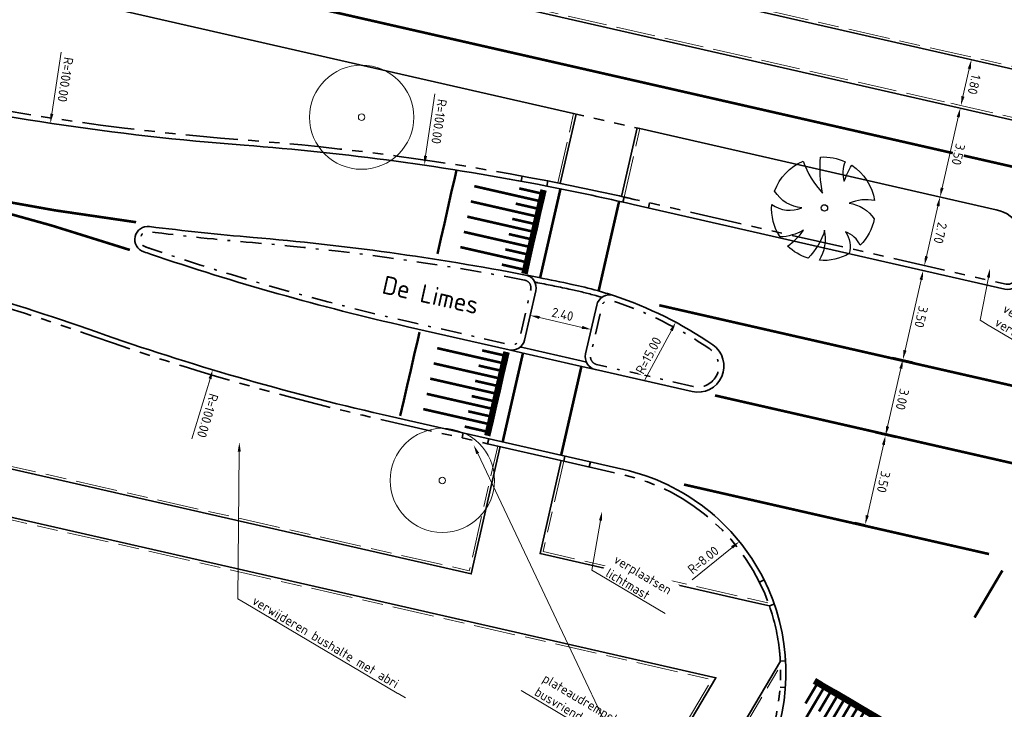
# Model space of a CAD drawing. Header units: metres. Extents: x 90561 to 91301, y 464732 to 465376.
# Tile 38 of 44: x 91067 to 91104, y 465150 to 465177. Entities that reach past the tile are written whole.
import ezdxf
from ezdxf import colors
from ezdxf.entities.mleader import LeaderData, LeaderLine
from ezdxf.enums import TextEntityAlignment as Align
from ezdxf.math import Vec2, Vec3

# ---------------------------------------------------------------- set-up
doc = ezdxf.new("R2010")
doc.units = ezdxf.units.M
for name, pattern in [('VH-GAZONBAND_100X200', [9.5, 7.5, -2]), ('VH-GELEIDEBAND_50X200', [8, 4, -2, 0, -2]), ('VH-OPSLUITBAND_100X200', [16, 8, -2, 4, -2]), ('VH-OPSLUITBAND_150X400', [30, 16, -4, 6, -4]), ('VH-TROTTOIRBAND_180-200', [20, 10, -2, 2, -2, 2, -2]), ('VW-1-1_STREEP', [2, 1, -1]), ('VW-30-270_STREEP', [3, 0.3, -2.7]), ('VW-5050_STREEP', [1, 0.5, -0.5]), ('XX-HIDDEN', [4, 2, -2])]:
    doc.linetypes.add(name, pattern=pattern)
for name, color, linetype, lineweight in [('B-WE-GR-BOOM-S', 90, 'Continuous', 25), ('N-WE-GR-BOOM-S', 90, 'Continuous', 25), ('N-WE-VH-KANTOPSLUITING_GAZONBAND_100X200-G', 90, 'VH-GAZONBAND_100X200', 18), ('N-WE-VH-KANTOPSLUITING_GELEIDEBAND_50X200-G', 20, 'VH-GELEIDEBAND_50X200', 35), ('N-WE-VH-KANTOPSLUITING_OPSLUITBAND_100X200-G', 150, 'VH-OPSLUITBAND_100X200', 18), ('N-WE-VH-KANTOPSLUITING_OPSLUITBAND_200X250-G', 150, 'VH-OPSLUITBAND_150X400', 35), ('N-WE-VH-KANTOPSLUITING_TROTTOIRBAND_180 200-G', 210, 'VH-TROTTOIRBAND_180-200', 35), ('N-WE-VH-KANTOPSLUITING_VOORKANTBAND-G', 50, 'Continuous', 35), ('N-WE-VH-KANTVERHARDING-G', 210, 'Continuous', 35), ('N-WE-VH-MATERIAALGRENS-G', 7, 'XX-HIDDEN', 35), ('X-XX-AL-M', 7, 'Continuous', 18), ('X-XX-AL-T18', 10, 'Continuous', 18), ('X-XX-AL-T35', 50, 'Continuous', 35)]:
    doc.layers.add(name, color=color, linetype=linetype, lineweight=lineweight)
for name, color, linetype, lineweight, true_color in [('N-WE-VH-PLATEAUMARKERING-G', 7, 'Continuous', 50, 0xffffff), ('N-WE-VW-MARKERING_DWARS_OVERSTEEK_KANALISATIESTREEP50_010-G', 7, 'VW-5050_STREEP', 13, 0xffffff), ('N-WE-VW-MARKERING_LANGS_STREEP_11_010-G', 7, 'VW-1-1_STREEP', 13, 0xffffff), ('N-WE-VW-MARKERING_LANGS_STREEP_30270_010-G', 7, 'VW-30-270_STREEP', 13, 0xffffff)]:
    doc.layers.add(name, color=color, linetype=linetype, lineweight=lineweight, true_color=true_color)
doc.styles.add('NLCS-ISO-M200-T18', font='NLCS-ISO.ttf', dxfattribs={"height": 0.36})
doc.dimstyles.new('NLCS-M200-T18-PIJL_L2_H1', dxfattribs={"dimscale": 0.2, "dimtxt": 2.5, "dimasz": 1.8, "dimexe": 2, "dimexo": 2, "dimgap": 0.7, "dimtad": 1, "dimzin": 0, "dimdsep": 46, "dimtxsty": 'NLCS-ISO-M200-T18', "dimcen": 0, "dimdle": 2, "dimclrd": 256, "dimclre": 256, "dimclrt": 10, "dimadec": 1, "dimazin": 0, "dimtfac": 1, "dimtdec": 3, "dimtofl": 0, "dimtmove": 0, "dimatfit": 3, "dimfxl": 2, "dimfxlon": 1, "dimtfillclr": 256, "dimtolj": 1, "dimtzin": 0, "dimlwd": -1, "dimlwe": -1, "dimarcsym": 0})

# ---------------------------------------------------------------- blocks, each defined once
blk = doc.blocks.new('*U114')
at = {"const_width": 0.2}
for points in [[(0.3, 3.4), (0, 3.4)], [(0.9, 3.4), (0.3, 3.4)], [(1.5, 3.4), (0.9, 3.4)], [(2.1, 3.4), (1.5, 3.4)], [(2.7, 3.4), (2.1, 3.4)], [(3.3, 3.4), (2.7, 3.4)], [(3.9, 3.4), (3.3, 3.4)], [(4.5, 3.4), (3.9, 3.4)], [(5.1, 3.4), (4.5, 3.4)], [(5.7, 3.4), (5.1, 3.4)], [(6.3, 3.4), (5.7, 3.4)], [(6.9, 3.4), (6.3, 3.4)], [(7.5, 3.4), (6.9, 3.4)], [(8.1, 3.4), (7.5, 3.4)]]:
    blk.add_lwpolyline(points, dxfattribs=at)
at = {"color": 7, "true_color": 0xffffff}
for points in [[(0.3, 3.5), (0, 3.5)], [(0.9, 3.5), (0.3, 3.5)], [(1.5, 3.5), (0.9, 3.5)], [(2.1, 3.5), (1.5, 3.5)], [(2.7, 3.5), (2.1, 3.5)], [(3.3, 3.5), (2.7, 3.5)], [(3.9, 3.5), (3.3, 3.5)], [(4.5, 3.5), (3.9, 3.5)], [(5.1, 3.5), (4.5, 3.5)], [(5.7, 3.5), (5.1, 3.5)], [(6.3, 3.5), (5.7, 3.5)], [(6.9, 3.5), (6.3, 3.5)], [(7.5, 3.5), (6.9, 3.5)], [(8.1, 3.5), (7.5, 3.5)], [(0.3, 0), (0, 0)], [(0.9, 0), (0.3, 0)], [(1.5, 0), (0.9, 0)], [(2.1, 0), (1.5, 0)], [(2.7, 0), (2.1, 0)], [(3.3, 0), (2.7, 0)], [(3.9, 0), (3.3, 0)], [(4.5, 0), (3.9, 0)], [(5.1, 0), (4.5, 0)], [(5.7, 0), (5.1, 0)], [(6.3, 0), (5.7, 0)], [(6.9, 0), (6.3, 0)], [(7.5, 0), (6.9, 0)], [(8.1, 0), (7.5, 0)]]:
    blk.add_lwpolyline(points, dxfattribs=at)
at = {"const_width": 0.1, "flags": 128}
for points in [[(0.15, 3.3), (0.15, 2.5)], [(0.45, 3.3), (0.45, 0.8)], [(0.75, 3.3), (0.75, 2.5)], [(1.05, 3.3), (1.05, 0.8)], [(1.35, 3.3), (1.35, 2.5)], [(1.65, 3.3), (1.65, 0.8)], [(1.95, 3.3), (1.95, 2.5)], [(2.25, 3.3), (2.25, 0.8)], [(2.55, 3.3), (2.55, 2.5)], [(2.85, 3.3), (2.85, 0.8)], [(3.15, 3.3), (3.15, 2.5)], [(3.45, 3.3), (3.45, 0.8)], [(3.75, 3.3), (3.75, 2.5)], [(4.05, 3.3), (4.05, 0.8)], [(4.35, 3.3), (4.35, 2.5)], [(4.65, 3.3), (4.65, 0.8)], [(4.95, 3.3), (4.95, 2.5)], [(5.25, 3.3), (5.25, 0.8)], [(5.55, 3.3), (5.55, 2.5)], [(5.85, 3.3), (5.85, 0.8)], [(6.15, 3.3), (6.15, 2.5)], [(6.45, 3.3), (6.45, 0.8)], [(6.75, 3.3), (6.75, 2.5)], [(7.05, 3.3), (7.05, 0.8)], [(7.35, 3.3), (7.35, 2.5)], [(7.65, 3.3), (7.65, 0.8)], [(7.95, 3.3), (7.95, 2.5)]]:
    blk.add_lwpolyline(points, dxfattribs=at)
blk = doc.blocks.new('*U115')
at = {"const_width": 0.2}
for points in [[(0.3, 3.4), (0, 3.4)], [(0.9, 3.4), (0.3, 3.4)], [(1.5, 3.4), (0.9, 3.4)], [(2.1, 3.4), (1.5, 3.4)], [(2.7, 3.4), (2.1, 3.4)], [(3.3, 3.4), (2.7, 3.4)]]:
    blk.add_lwpolyline(points, dxfattribs=at)
at = {"color": 7, "true_color": 0xffffff}
for points in [[(0.3, 3.5), (0, 3.5)], [(0.9, 3.5), (0.3, 3.5)], [(1.5, 3.5), (0.9, 3.5)], [(2.1, 3.5), (1.5, 3.5)], [(2.7, 3.5), (2.1, 3.5)], [(3.3, 3.5), (2.7, 3.5)], [(0.3, 0), (0, 0)], [(0.9, 0), (0.3, 0)], [(1.5, 0), (0.9, 0)], [(2.1, 0), (1.5, 0)], [(2.7, 0), (2.1, 0)], [(3.3, 0), (2.7, 0)]]:
    blk.add_lwpolyline(points, dxfattribs=at)
at = {"const_width": 0.1, "flags": 128}
for points in [[(0.15, 3.3), (0.15, 2.5)], [(0.45, 3.3), (0.45, 0.8)], [(0.75, 3.3), (0.75, 2.5)], [(1.05, 3.3), (1.05, 0.8)], [(1.35, 3.3), (1.35, 2.5)], [(1.65, 3.3), (1.65, 0.8)], [(1.95, 3.3), (1.95, 2.5)], [(2.25, 3.3), (2.25, 0.8)], [(2.55, 3.3), (2.55, 2.5)], [(2.85, 3.3), (2.85, 0.8)], [(3.15, 3.3), (3.15, 2.5)]]:
    blk.add_lwpolyline(points, dxfattribs=at)
blk = doc.blocks.new('*D58')
at = {"layer": 'Defpoints', "color": 0, "transparency": 16777216}
for p in [(91082.84, 465271.699), (91067.833, 465172.831)]:
    blk.add_point(p, dxfattribs=at)
at = {"layer": 'X-XX-AL-M', "transparency": 16777216}
blk.add_line((91068.247, 465175.564), (91067.887, 465173.187), dxfattribs=at)
blk.add_solid([(91067.946, 465173.178), (91067.827, 465173.196), (91067.833, 465172.831)], dxfattribs=at)
at = {"layer": 'X-XX-AL-M', "color": 10, "transparency": 16777216, "insert": (91068.41, 465174.505), "char_height": 0.36, "attachment_point": 5, "rotation": 261.369, "style": 'NLCS-ISO-M200-T18', "bg_fill": 3, "box_fill_scale": 1.1, "bg_fill_color": 256, "bg_fill_true_color": 13158600, "bg_fill_transparency": 0}
blk.add_mtext('\\A1;R=100.00', dxfattribs=at)
blk = doc.blocks.new('*D59')
at = {"layer": 'Defpoints', "color": 0, "transparency": 16777216}
for p in [(91082.173, 465171.219), (91067.692, 465072.273)]:
    blk.add_point(p, dxfattribs=at)
at = {"layer": 'X-XX-AL-M', "transparency": 16777216}
blk.add_line((91082.574, 465173.954), (91082.226, 465171.575), dxfattribs=at)
blk.add_solid([(91082.285, 465171.567), (91082.166, 465171.584), (91082.173, 465171.219)], dxfattribs=at)
at = {"layer": 'X-XX-AL-M', "color": 10, "transparency": 16777216, "insert": (91082.742, 465172.896), "char_height": 0.36, "attachment_point": 5, "rotation": 261.6733, "style": 'NLCS-ISO-M200-T18', "bg_fill": 3, "box_fill_scale": 1.1, "bg_fill_color": 256, "bg_fill_true_color": 13158600, "bg_fill_transparency": 0}
blk.add_mtext('\\A1;R=100.00', dxfattribs=at)
blk = doc.blocks.new('*D60')
at = {"layer": 'Defpoints', "color": 0, "transparency": 16777216}
for p in [(91094.261, 465156.773), (91088.044, 465151.737)]:
    blk.add_point(p, dxfattribs=at)
at = {"layer": 'X-XX-AL-M', "transparency": 16777216}
blk.add_line((91092.449, 465155.305), (91093.981, 465156.546), dxfattribs=at)
blk.add_solid([(91093.943, 465156.593), (91094.019, 465156.499), (91094.261, 465156.773)], dxfattribs=at)
at = {"layer": 'X-XX-AL-M', "color": 10, "transparency": 16777216, "insert": (91092.874, 465156.061), "char_height": 0.36, "attachment_point": 5, "rotation": 39.01, "style": 'NLCS-ISO-M200-T18', "bg_fill": 3, "box_fill_scale": 1.1, "bg_fill_color": 256, "bg_fill_true_color": 13158600, "bg_fill_transparency": 0}
blk.add_mtext('\\A1;R=8.00', dxfattribs=at)
blk = doc.blocks.new('*D61')
at = {"layer": 'Defpoints', "color": 0, "transparency": 16777216}
for p in [(91091.822, 465165.189), (91084.738, 465151.967)]:
    blk.add_point(p, dxfattribs=at)
at = {"layer": 'X-XX-AL-M', "transparency": 16777216}
blk.add_line((91090.636, 465162.974), (91091.652, 465164.871), dxfattribs=at)
at = {"layer": 'X-XX-AL-M', "color": 10, "transparency": 16777216, "insert": (91090.777, 465163.915), "char_height": 0.36, "attachment_point": 5, "rotation": 61.8153, "style": 'NLCS-ISO-M200-T18', "bg_fill": 3, "box_fill_scale": 1.1, "bg_fill_color": 256, "bg_fill_true_color": 13158600, "bg_fill_transparency": 0}
blk.add_mtext('\\A1;R=15.00', dxfattribs=at)
at = {"layer": 'X-XX-AL-M', "transparency": 16777216}
blk.add_solid([(91091.6, 465164.9), (91091.705, 465164.843), (91091.822, 465165.189)], dxfattribs=at)
blk = doc.blocks.new('*D64')
at = {"layer": 'Defpoints', "color": 0, "transparency": 16777216}
for p in [(91102.508, 465163.31), (91099.867, 465160.835), (91101.841, 465160.385)]:
    blk.add_point(p, dxfattribs=at)
at = {"layer": 'X-XX-AL-M', "transparency": 16777216}
for p, q in [((91100.924, 465163.671), (91100.144, 465163.849)), ((91100.454, 465163.409), (91099.947, 465161.186)), ((91100.257, 465160.746), (91099.477, 465160.924))]:
    blk.add_line(p, q, dxfattribs=at)
for points in [[(91100.396, 465163.423), (91100.513, 465163.396), (91100.534, 465163.76)], [(91099.889, 465161.2), (91100.006, 465161.173), (91099.867, 465160.835)]]:
    blk.add_solid(points, dxfattribs=at)
at = {"layer": 'X-XX-AL-M', "color": 10, "transparency": 16777216, "insert": (91100.513, 465162.227), "char_height": 0.36, "attachment_point": 5, "rotation": 257.1501, "style": 'NLCS-ISO-M200-T18', "bg_fill": 3, "box_fill_scale": 1.1, "bg_fill_color": 256, "bg_fill_true_color": 13158600, "bg_fill_transparency": 0}
blk.add_mtext('\\A1;3.00', dxfattribs=at)
blk = doc.blocks.new('*D65')
at = {"layer": 'Defpoints', "color": 0, "transparency": 16777216}
for p in [(91101.313, 465167.173), (91103.286, 465166.722), (91102.508, 465163.31)]:
    blk.add_point(p, dxfattribs=at)
at = {"layer": 'X-XX-AL-M', "transparency": 16777216}
for p, q in [((91101.703, 465167.084), (91100.923, 465167.262)), ((91100.614, 465164.111), (91101.233, 465166.822)), ((91100.924, 465163.671), (91100.144, 465163.849))]:
    blk.add_line(p, q, dxfattribs=at)
for points in [[(91101.174, 465166.835), (91101.291, 465166.808), (91101.313, 465167.173)], [(91100.556, 465164.125), (91100.673, 465164.098), (91100.534, 465163.76)]]:
    blk.add_solid(points, dxfattribs=at)
at = {"layer": 'X-XX-AL-M', "color": 10, "transparency": 16777216, "insert": (91101.235, 465165.395), "char_height": 0.36, "attachment_point": 5, "rotation": 257.1501, "style": 'NLCS-ISO-M200-T18', "bg_fill": 3, "box_fill_scale": 1.1, "bg_fill_color": 256, "bg_fill_true_color": 13158600, "bg_fill_transparency": 0}
blk.add_mtext('\\A1;3.50', dxfattribs=at)
blk = doc.blocks.new('*D66')
at = {"layer": 'Defpoints', "color": 0, "transparency": 16777216}
for p in [(91099.867, 465160.835), (91099.089, 465157.423), (91099.089, 465157.423)]:
    blk.add_point(p, dxfattribs=at)
at = {"layer": 'X-XX-AL-M', "transparency": 16777216}
for p, q in [((91099.867, 465160.835), (91099.477, 465160.924)), ((91099.787, 465160.484), (91099.169, 465157.774)), ((91099.089, 465157.423), (91098.699, 465157.512))]:
    blk.add_line(p, q, dxfattribs=at)
for points in [[(91099.729, 465160.498), (91099.846, 465160.471), (91099.867, 465160.835)], [(91099.11, 465157.787), (91099.227, 465157.761), (91099.089, 465157.423)]]:
    blk.add_solid(points, dxfattribs=at)
at = {"layer": 'X-XX-AL-M', "color": 10, "transparency": 16777216, "insert": (91099.79, 465159.058), "char_height": 0.36, "attachment_point": 5, "rotation": 257.1501, "style": 'NLCS-ISO-M200-T18', "bg_fill": 3, "box_fill_scale": 1.1, "bg_fill_color": 256, "bg_fill_true_color": 13158600, "bg_fill_transparency": 0}
blk.add_mtext('\\A1;3.50', dxfattribs=at)
blk = doc.blocks.new('*D70')
at = {"layer": 'Defpoints', "color": 0, "transparency": 16777216}
for p in [(91101.958, 465170), (91101.958, 465170), (91101.357, 465167.368)]:
    blk.add_point(p, dxfattribs=at)
at = {"layer": 'X-XX-AL-M', "transparency": 16777216}
for p, q in [((91101.958, 465170), (91101.568, 465170.089)), ((91101.437, 465167.719), (91101.878, 465169.649)), ((91101.357, 465167.368), (91100.967, 465167.457))]:
    blk.add_line(p, q, dxfattribs=at)
for points in [[(91101.819, 465169.662), (91101.936, 465169.636), (91101.958, 465170)], [(91101.379, 465167.732), (91101.496, 465167.705), (91101.357, 465167.368)]]:
    blk.add_solid(points, dxfattribs=at)
at = {"layer": 'X-XX-AL-M', "color": 10, "transparency": 16777216, "insert": (91101.969, 465168.613), "char_height": 0.36, "attachment_point": 5, "rotation": 257.1501, "style": 'NLCS-ISO-M200-T18', "bg_fill": 3, "box_fill_scale": 1.1, "bg_fill_color": 256, "bg_fill_true_color": 13158600, "bg_fill_transparency": 0}
blk.add_mtext('\\A1;2.70', dxfattribs=at)
blk = doc.blocks.new('*D71')
at = {"layer": 'Defpoints', "color": 0, "transparency": 16777216}
for p in [(91102.736, 465173.412), (91102.736, 465173.412), (91101.958, 465170)]:
    blk.add_point(p, dxfattribs=at)
at = {"layer": 'X-XX-AL-M', "transparency": 16777216}
for p, q in [((91102.736, 465173.412), (91102.346, 465173.501)), ((91102.038, 465170.351), (91102.656, 465173.061)), ((91101.958, 465170), (91102.348, 465169.911))]:
    blk.add_line(p, q, dxfattribs=at)
for points in [[(91102.597, 465173.075), (91102.714, 465173.048), (91102.736, 465173.412)], [(91101.979, 465170.364), (91102.096, 465170.338), (91101.958, 465170)]]:
    blk.add_solid(points, dxfattribs=at)
at = {"layer": 'X-XX-AL-M', "color": 10, "transparency": 16777216, "insert": (91102.659, 465171.635), "char_height": 0.36, "attachment_point": 5, "rotation": 257.1501, "style": 'NLCS-ISO-M200-T18', "bg_fill": 3, "box_fill_scale": 1.1, "bg_fill_color": 256, "bg_fill_true_color": 13158600, "bg_fill_transparency": 0}
blk.add_mtext('\\A1;3.50', dxfattribs=at)
blk = doc.blocks.new('*D72')
at = {"layer": 'Defpoints', "color": 0, "transparency": 16777216}
for p in [(91103.159, 465175.265), (91103.159, 465175.265), (91102.758, 465173.51)]:
    blk.add_point(p, dxfattribs=at)
at = {"layer": 'X-XX-AL-M', "transparency": 16777216}
for p, q in [((91103.159, 465175.265), (91102.769, 465175.354)), ((91102.838, 465173.861), (91103.079, 465174.914)), ((91102.758, 465173.51), (91102.368, 465173.599))]:
    blk.add_line(p, q, dxfattribs=at)
for points in [[(91103.02, 465174.927), (91103.137, 465174.9), (91103.159, 465175.265)], [(91102.78, 465173.874), (91102.897, 465173.847), (91102.758, 465173.51)]]:
    blk.add_solid(points, dxfattribs=at)
at = {"layer": 'X-XX-AL-M', "color": 10, "transparency": 16777216, "insert": (91103.27, 465174.316), "char_height": 0.36, "attachment_point": 5, "rotation": 257.1501, "style": 'NLCS-ISO-M200-T18', "bg_fill": 3, "box_fill_scale": 1.1, "bg_fill_color": 256, "bg_fill_true_color": 13158600, "bg_fill_transparency": 0}
blk.add_mtext('\\A1;1.80', dxfattribs=at)
blk = doc.blocks.new('*D73')
at = {"layer": 'Defpoints', "color": 0, "transparency": 16777216}
for p in [(91056.158, 465158.649), (91092.036, 465140.963)]:
    blk.add_point(p, dxfattribs=at)
at = {"layer": 'X-XX-AL-M', "transparency": 16777216}
blk.add_line((91089.686, 465142.122), (91091.713, 465141.123), dxfattribs=at)
blk.add_solid([(91091.739, 465141.176), (91091.686, 465141.069), (91092.036, 465140.963)], dxfattribs=at)
at = {"layer": 'X-XX-AL-M', "color": 10, "transparency": 16777216, "insert": (91090.679, 465141.989), "char_height": 0.36, "attachment_point": 5, "rotation": 333.7599, "style": 'NLCS-ISO-M200-T18', "bg_fill": 3, "box_fill_scale": 1.1, "bg_fill_color": 256, "bg_fill_true_color": 13158600, "bg_fill_transparency": 0}
blk.add_mtext('\\A1;R=40.00', dxfattribs=at)
blk = doc.blocks.new('baz_boom01')
blk.add_lwpolyline([(0.744, -0.622, -0.21749), (0.879, -1.749, -0.147185), (-0.246, -1.966, 0.215736), (-0.2, -1.21, -0.224989), (-0.758, -1.844, -0.150851), (-1.68, -1.119, 0.190296), (-0.655, -0.544, -0.129376), (-1.89, -0.727, -0.115876), (-2.026, 0.172, 0.078405), (-1.166, 0.078, -0.11516), (-1.938, 0.617, -0.166289), (-1.17, 1.649, 0.257071), (-0.544, 0.677, -0.230127), (-0.706, 1.885, -0.209158), (0.883, 1.769, 0.102084), (0.4, 0.411, -0.079219), (1.428, 1.346, -0.121905), (1.881, 0.505, 0.191542), (1.277, 0.055, -0.057002), (1.932, 0.22, -0.212153), (1.436, -1.316, 0.147861)], format="xyb", close=True)
blk.add_circle((0, 0), 0.125)
blk = doc.blocks.new('*D101')
at = {"layer": 'Defpoints', "color": 0, "transparency": 16777216}
for p in [(91102.798, 465259.146), (91074.059, 465163.364)]:
    blk.add_point(p, dxfattribs=at)
at = {"layer": 'X-XX-AL-M', "transparency": 16777216}
blk.add_line((91073.264, 465160.717), (91073.955, 465163.02), dxfattribs=at)
blk.add_solid([(91074.013, 465163.002), (91073.898, 465163.037), (91074.059, 465163.364)], dxfattribs=at)
at = {"layer": 'X-XX-AL-M', "color": 10, "transparency": 16777216, "insert": (91073.865, 465161.604), "char_height": 0.36, "attachment_point": 5, "rotation": 253.2983, "style": 'NLCS-ISO-M200-T18', "bg_fill": 3, "box_fill_scale": 1.1, "bg_fill_color": 256, "bg_fill_true_color": 13158600, "bg_fill_transparency": 0}
blk.add_mtext('\\A1;R=100.00', dxfattribs=at)
blk = doc.blocks.new('*D208')
at = {"layer": 'Defpoints', "color": 0, "transparency": 16777216}
for p in [(91086.238, 465165.453), (91088.576, 465164.911), (91088.576, 465164.911)]:
    blk.add_point(p, dxfattribs=at)
at = {"layer": 'X-XX-AL-M', "transparency": 16777216}
for p, q in [((91086.238, 465165.453), (91086.329, 465165.843)), ((91086.589, 465165.372), (91088.226, 465164.992)), ((91088.576, 465164.911), (91088.667, 465165.301))]:
    blk.add_line(p, q, dxfattribs=at)
for points in [[(91086.603, 465165.43), (91086.575, 465165.313), (91086.238, 465165.453)], [(91088.239, 465165.051), (91088.212, 465164.934), (91088.576, 465164.911)]]:
    blk.add_solid(points, dxfattribs=at)
at = {"layer": 'X-XX-AL-M', "color": 10, "transparency": 16777216, "insert": (91087.48, 465165.494), "char_height": 0.36, "attachment_point": 5, "rotation": 346.9459, "style": 'NLCS-ISO-M200-T18', "bg_fill": 3, "box_fill_scale": 1.1, "bg_fill_color": 256, "bg_fill_true_color": 13158600, "bg_fill_transparency": 0}
blk.add_mtext('\\A1;2.40', dxfattribs=at)
blk = doc.blocks.new('SGR-BOOM_01-SO')
at = {"color": 0, "linetype": 'ByBlock', "lineweight": 18}
for radius in [2, 0.125]:
    blk.add_circle((0, 0), radius, dxfattribs=at)

msp = doc.modelspace()

# ---------------------------------------------------------------- linework, layer by layer
at = {"layer": 'N-WE-VH-KANTOPSLUITING_GAZONBAND_100X200-G', "ltscale": 0.2, "flags": 128}
msp.add_lwpolyline([(90935.825, 465211.692, -0.0078), (90938.964, 465210.924, 0.0078), (90942.052, 465210.169), (91159.307, 465160.61, 0.314477), (91162.384, 465161.857, 0.314477)], format="xyb", dxfattribs=at)
at = {"layer": 'N-WE-VH-KANTOPSLUITING_GELEIDEBAND_50X200-G', "ltscale": 0.2, "flags": 128}
for points in [[(91086.023, 465166.805, 0.026401), (91075.591, 465168.247, -0.009991), (91071.608, 465168.665, 0.904875), (91071.476, 465168.083, -0.000681), (91071.734, 465167.995, 0.025634), (91081.575, 465165.213), (91085.468, 465164.325, 0.414214), (91085.827, 465164.551), (91086.259, 465166.444, 0.42426)], [(91092.493, 465162.723), (91088.783, 465163.569, -0.414214), (91088.557, 465163.928), (91088.985, 465165.805, -0.442078), (91089.372, 465166.023, -0.071107), (91093.124, 465164.162, -0.826788)]]:
    msp.add_lwpolyline(points, format="xyb", close=True, dxfattribs=at)
at = {"layer": 'N-WE-VH-KANTOPSLUITING_OPSLUITBAND_100X200-G', "ltscale": 0.2, "flags": 128}
msp.add_lwpolyline([(90936.247, 465213.544, -0.0078), (90939.444, 465212.762, 0.0078), (90942.475, 465212.021), (91162.488, 465161.834)], format="xyb", dxfattribs=at)
for points in [[(91036.867, 465056.234), (91093.206, 465151.471), (90987.648, 465175.55), (90987.15, 465174.71)], [(91087.295, 465170.537), (91087.904, 465173.206)], [(91089.839, 465169.995), (91090.439, 465172.628)], [(91057.539, 465168.029), (91056.158, 465161.974), (91083.899, 465155.646), (91084.991, 465160.434)], [(91087.526, 465159.856), (91086.734, 465156.384), (91095.371, 465154.414)], [(91095.995, 465152.258), (91095.999, 465152.257)], [(91077.856, 465117.159), (91075.912, 465118.309), (91095.84, 465151.995)]]:
    msp.add_lwpolyline(points, dxfattribs=at)
at = {"layer": 'N-WE-VH-KANTOPSLUITING_OPSLUITBAND_200X250-G', "ltscale": 0.2}
for points in [[(91089.839, 465169.995, 0.007463), (91086.912, 465170.613)], [(91088.986, 465166.144, 0.003987), (91088.76, 465166.21, 0.016747), (91087.797, 465166.447, 0.00324), (91086.53, 465166.707, 0.00029), (91086.417, 465166.729)], [(91095.832, 465152.178, 0.012677), (91095.8, 465152.572, 0.057022), (91095.411, 465154.302)]]:
    msp.add_lwpolyline(points, format="xyb", dxfattribs=at)
for points in [[(91085.858, 465164.236), (91085.956, 465164.214), (91088.198, 465163.702), (91088.393, 465163.658)], [(91084.601, 465160.523), (91087.526, 465159.856)]]:
    msp.add_lwpolyline(points, dxfattribs=at)
at = {"layer": 'N-WE-VH-KANTOPSLUITING_TROTTOIRBAND_180 200-G', "ltscale": 0.2, "flags": 128}
for points in [[(91086.912, 465170.613, 0.029309), (91075.281, 465172.185, -0.037132), (91060.644, 465174.398), (91058.976, 465174.779)], [(91105.242, 465167.723), (91105.046, 465167.766), (91104.85, 465166.881, -0.416157), (91104.491, 465166.653), (91090.229, 465169.906), (91089.976, 465169.964, 0.000351), (91089.839, 465169.995, 0.000351)], [(91057.442, 465168.051), (91058.606, 465167.786, -0.028528), (91069.538, 465164.627, 0.028528), (91080.513, 465161.455), (91084.601, 465160.523)], [(91087.526, 465159.856), (91089.779, 465159.342, -0.25838), (91095.411, 465154.302)], [(91077.693, 465116.882), (91090.413, 465138.385, 0.031099), (91092.662, 465142.79), (91095.198, 465148.629, 0.117137), (91095.832, 465152.178)]]:
    msp.add_lwpolyline(points, format="xyb", dxfattribs=at)
at = {"layer": 'N-WE-VH-KANTOPSLUITING_VOORKANTBAND-G', "ltscale": 0.2}
for points in [[(90936.225, 465213.447, -0.0078), (90939.419, 465212.665, 0.0078), (90942.452, 465211.924), (91162.324, 465161.769)], [(90935.802, 465211.594, -0.0078), (90938.939, 465210.827, 0.0078), (90942.03, 465210.071), (91159.285, 465160.513, 0.416157), (91162.882, 465162.79), (91163.121, 465163.873)], [(91086.874, 465170.416, 0.029309), (91075.266, 465171.986, -0.037132), (91060.6, 465174.203), (90935.84, 465202.662)], [(91105.242, 465167.723), (91105.046, 465166.837, -0.416157), (91104.446, 465166.458), (91090.184, 465169.711), (91089.931, 465169.769, 0.007814), (91086.874, 465170.416)], [(91089.434, 465166.213, 0.010813), (91088.814, 465166.403, 0.016747), (91087.839, 465166.643, 0.00324), (91086.569, 465166.903, 0.001293), (91086.061, 465167.002)]]:
    msp.add_lwpolyline(points, format="xyb", dxfattribs=at)
at = {"layer": 'N-WE-VH-KANTOPSLUITING_VOORKANTBAND-G', "ltscale": 0.2, "flags": 128}
msp.add_lwpolyline([(91036.299, 465056.337), (91038.881, 465054.81, 0.414202), (91041.621, 465055.513), (91090.585, 465138.283, 0.031099), (91092.845, 465142.71), (91095.382, 465148.549, 0.469672), (91089.824, 465159.537), (91080.558, 465161.65, -0.028528), (91069.604, 465164.815, 0.028528), (91058.651, 465167.981), (90934.394, 465196.325)], format="xyb", dxfattribs=at)
for points in [[(91036.953, 465056.183), (91093.362, 465151.539), (90987.599, 465175.664), (90987.064, 465174.76)], [(91087.393, 465170.517), (91088.002, 465173.184)], [(91085.891, 465170.603), (91085.928, 465170.8)], [(91086.874, 465170.416), (91086.912, 465170.613)], [(91089.839, 465169.995), (91089.794, 465169.8)], [(91090.814, 465169.774), (91090.77, 465169.579)], [(91083.67, 465160.94), (91083.626, 465160.745)], [(91084.645, 465160.718), (91084.601, 465160.523)], [(91087.526, 465159.856), (91087.57, 465160.051)], [(91088.501, 465159.633), (91088.545, 465159.828)], [(91095.209, 465155.296), (91095.03, 465155.207)], [(91095.411, 465154.302), (91095.599, 465154.368)], [(91077.805, 465117.073), (91075.775, 465118.273), (91095.832, 465152.178)], [(91095.832, 465152.178), (91096.032, 465152.189)], [(91096.024, 465151.17), (91095.825, 465151.184)]]:
    msp.add_lwpolyline(points, dxfattribs=at)
at = {"layer": 'N-WE-VH-KANTOPSLUITING_VOORKANTBAND-G', "ltscale": 0.2}
for points in [[(91089.741, 465170.017), (91090.342, 465172.65)], [(91057.442, 465168.051), (91056.038, 465161.899), (91083.974, 465155.526), (91085.088, 465160.412)], [(91085.424, 465164.13), (91085.911, 465164.019), (91088.154, 465163.507), (91088.739, 465163.374)], [(91087.428, 465159.878), (91086.614, 465156.309), (91094.665, 465154.472), (91095.411, 465154.302)]]:
    msp.add_lwpolyline(points, dxfattribs=at)
for points in [[(91086.061, 465167.002, 0.026401), (91075.608, 465168.446, -0.009991), (91071.633, 465168.863, 0.904875), (91071.412, 465167.893, -0.000681), (91071.67, 465167.806, 0.025634), (91081.53, 465165.018), (91085.424, 465164.13, 0.414214), (91086.022, 465164.506), (91086.454, 465166.4, 0.42426)], [(91092.448, 465162.528), (91088.739, 465163.374, -0.414214), (91088.362, 465163.973), (91088.79, 465165.849, -0.442078), (91089.434, 465166.213, -0.071107), (91093.237, 465164.327, -0.826788)]]:
    msp.add_lwpolyline(points, format="xyb", close=True, dxfattribs=at)
at = {"layer": 'N-WE-VH-KANTVERHARDING-G', "ltscale": 0.2, "flags": 128}
for points in [[(90935.024, 465208.182, -0.0078), (90938.054, 465207.441, 0.0078), (90941.251, 465206.659), (90995.385, 465194.31), (90998.354, 465193.633), (91087.904, 465173.206)], [(91090.439, 465172.628), (91104.11, 465169.509, -0.412273), (91105.242, 465167.723)]]:
    msp.add_lwpolyline(points, format="xyb", dxfattribs=at)
at = {"layer": 'N-WE-VH-MATERIAALGRENS-G', "ltscale": 0.2, "flags": 128}
msp.add_lwpolyline([(91087.904, 465173.206), (91088.002, 465173.184), (91090.244, 465172.672), (91090.439, 465172.628)], dxfattribs=at)
at = {"layer": 'N-WE-VW-MARKERING_DWARS_OVERSTEEK_KANALISATIESTREEP50_010-G', "const_width": 0.1, "flags": 128}
for points in [[(91087.398, 465170.312), (91086.618, 465166.893)], [(91089.648, 465169.833), (91088.863, 465166.394)], [(91085.96, 465164.008), (91085.181, 465160.595)], [(91088.202, 465163.496), (91087.424, 465160.084)]]:
    msp.add_lwpolyline(points, dxfattribs=at)
at = {"layer": 'N-WE-VW-MARKERING_LANGS_STREEP_11_010-G', "linetype": 'Continuous', "flags": 128}
for points in [[(91071.122, 465169.029, 0.1, 0.1, -0.023632), (91061.832, 465170.691, 0.1, 0.1, 0), (90994.401, 465186.073, 0.1, 0.1, 0)], [(91070.88, 465167.965, 0.1, 0.1, 0.023632), (91061.787, 465170.496, 0.1, 0.1, 0), (90994.357, 465185.878, 0.1, 0.1, 0)]]:
    msp.add_lwpolyline(points, format="xyseb", dxfattribs=at)
at = {"layer": 'N-WE-VW-MARKERING_LANGS_STREEP_11_010-G', "const_width": 0.1, "flags": 128}
for points in [[(91091.188, 465165.841), (91113.805, 465160.682)], [(91093.324, 465162.379), (91110.668, 465158.423)], [(91092.138, 465158.957), (91103.837, 465156.289)]]:
    msp.add_lwpolyline(points, dxfattribs=at)
at = {"layer": 'N-WE-VW-MARKERING_LANGS_STREEP_11_010-G', "linetype": 'Continuous', "const_width": 0.1, "flags": 128}
msp.add_lwpolyline([(91104.35, 465155.659), (91103.281, 465153.851)], dxfattribs=at)
at = {"layer": 'N-WE-VW-MARKERING_LANGS_STREEP_30270_010-G', "const_width": 0.1, "flags": 128}
msp.add_lwpolyline([(90935.413, 465209.888, -0.0078), (90938.497, 465209.134, 0.0078), (90941.641, 465208.365), (91158.894, 465158.807), (91181.315, 465153.739)], format="xyb", dxfattribs=at)

# ---------------------------------------------------------------- block references
at = {"layer": 'N-WE-VH-PLATEAUMARKERING-G'}
for name, p, rotation in [('*U115', (91083.412, 465171.03), 257.1500943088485), ('*U115', (91081.989, 465164.811), 257.1500943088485), ('*U114', (91095.396, 465148.477), 329.3925905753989)]:
    msp.add_blockref(name, p, dxfattribs=dict(at, rotation=rotation))

# ---------------------------------------------------------------- texts
at = {"layer": 'X-XX-AL-T35', "style": 'NLCS-ISO-M200-T18'}
msp.add_text('De Limes', height=0.7, rotation=347.3608, dxfattribs=at).set_placement((91082.42, 465166.241), align=Align.MIDDLE)

# ---------------------------------------------------------------- next in the draw order: dimensions: what is measured, and where the dimension line sits
at = {"layer": 'X-XX-AL-M'}
dim = msp.add_radius_dim(center=(91082.84, 465271.699), mpoint=(91067.833, 465172.831), dimstyle='NLCS-M200-T18-PIJL_L2_H1', override={"dimpost": 'R=<>', "dimtfill": 1}, dxfattribs=at)
dim.commit()
dim.dimension.update_dxf_attribs({"geometry": '*D58', "text_midpoint": (91068.094, 465174.553), "dimtype": 164})
dim = msp.add_linear_dim(base=(91101.313, 465167.173), p1=(91102.508, 465163.31), p2=(91103.286, 465166.722), angle=77.1501, dimstyle='NLCS-M200-T18-PIJL_L2_H1', override={"dimtad": 4, "dimtfill": 1}, dxfattribs=at)
dim.commit()
dim.dimension.update_dxf_attribs({"geometry": '*D65', "text_midpoint": (91101.235, 465165.395)})
dim = msp.add_aligned_dim(p1=(91086.238, 465165.453), p2=(91088.576, 465164.911), distance=0, dimstyle='NLCS-M200-T18-PIJL_L2_H1', override={"dimtfill": 1}, dxfattribs=at)
dim.commit()
dim.dimension.update_dxf_attribs({"geometry": '*D208', "text_midpoint": (91087.48, 465165.494)})

# ---------------------------------------------------------------- next in the draw order: leaders
at = {"layer": 'X-XX-AL-T18'}
ml = msp.add_multileader_mtext('Standard', dxfattribs=at)
ml.set_content('verplaatsen/\\Pverwijderen boom', color=256, style='NLCS-ISO-M200-T18')
ml.set_leader_properties(color=256, linetype='ByLayer', lineweight=-1)
ml.build(insert=Vec2(0, 0))
ml.multileader.update_dxf_attribs({"text_left_attachment_type": 5, "text_right_attachment_type": 5, "dogleg_length": 0.36, "arrow_head_size": 0.36})
ctx = ml.context
ctx.base_point, ctx.char_height, ctx.arrow_head_size, ctx.landing_gap_size, ctx.plane_origin, ctx.plane_x_axis, ctx.plane_y_axis = Vec3(91103.81, 465165.081), 0.36, 0.36, 0.18, Vec3(91115.618, 465167.27), Vec3(0.860628, -0.509234), Vec3(0.509234, 0.860628)
ctx.left_attachment, ctx.right_attachment = 5, 5
notes = []
notes.append((ctx, [(0, (1, 1, 0), (91103.5, 465165.264), (0.860628, -0.509234), 0.36, [(1, [(91103.879, 465167.262)], 0, [])])]))
ctx.mtext.insert, ctx.mtext.text_direction, ctx.mtext.rotation, ctx.mtext.flow_direction = Vec3(91104.509, 465165.908), Vec3(0.860628, -0.509234), 5.748891, 5
ctx.mtext.has_bg_fill, ctx.mtext.bg_color, ctx.mtext.bg_scale_factor, ctx.mtext.bg_transparency, ctx.mtext.use_window_bg_color = 1, -1027028792, 1.5, 0, 1
ml = msp.add_multileader_mtext('Standard', dxfattribs=at)
ml.set_content('verwijderen bushalte met abri', color=256, style='NLCS-ISO-M200-T18')
ml.set_leader_properties(color=256, linetype='ByLayer', lineweight=-1)
ml.build(insert=Vec2(0, 0))
ml.multileader.update_dxf_attribs({"text_left_attachment_type": 5, "text_right_attachment_type": 5, "dogleg_length": 0.36, "arrow_head_size": 0.36})
ctx = ml.context
ctx.base_point, ctx.char_height, ctx.arrow_head_size, ctx.landing_gap_size, ctx.plane_origin, ctx.plane_x_axis, ctx.plane_y_axis = Vec3(91075.327, 465154.389), 0.36, 0.36, 0.18, Vec3(91077.274, 465164.419), Vec3(0.860628, -0.509234), Vec3(0.509234, 0.860628)
ctx.left_attachment, ctx.right_attachment = 5, 5
notes.append((ctx, [(0, (1, 1, 0), (91075.017, 465154.572), (0.860628, -0.509234), 0.36, [(0, [(91075.081, 465160.583)], 0, [])])]))
ctx.mtext.insert, ctx.mtext.text_direction, ctx.mtext.rotation, ctx.mtext.flow_direction = Vec3(91075.72, 465154.7), Vec3(0.860628, -0.509234), 5.748891, 5
ctx.mtext.has_bg_fill, ctx.mtext.bg_color, ctx.mtext.bg_scale_factor, ctx.mtext.bg_transparency, ctx.mtext.use_window_bg_color = 1, -1027028792, 1.5, 0, 1
ml = msp.add_multileader_mtext('Standard', dxfattribs=at)
ml.set_content('plateaudrempel\\Pbusvriendelijk', color=256, style='NLCS-ISO-M200-T18')
ml.set_leader_properties(color=256, linetype='ByLayer', lineweight=-1)
ml.build(insert=Vec2(0, 0))
ml.multileader.update_dxf_attribs({"text_left_attachment_type": 5, "text_right_attachment_type": 5, "dogleg_length": 0.36, "arrow_head_size": 0.36})
ctx = ml.context
ctx.base_point, ctx.char_height, ctx.arrow_head_size, ctx.landing_gap_size, ctx.plane_origin, ctx.plane_x_axis, ctx.plane_y_axis = Vec3(91086.159, 465150.891), 0.36, 0.36, 0.18, Vec3(91084.233, 465144.873), Vec3(0.860628, -0.509234), Vec3(0.509234, 0.860628)
ctx.left_attachment, ctx.right_attachment = 5, 5
notes.append((ctx, [(1, (1, 1, 0), (91089.567, 465148.874), (-0.860628, 0.509234), 0.36, [(1, [(91084.068, 465160.476)], 0, []), (0, [(91095.538, 465150.035)], 0, [])])]))
ctx.mtext.insert, ctx.mtext.text_direction, ctx.mtext.rotation, ctx.mtext.flow_direction = Vec3(91086.858, 465151.718), Vec3(0.860628, -0.509234), 5.748891, 5
ctx.mtext.has_bg_fill, ctx.mtext.bg_color, ctx.mtext.bg_scale_factor, ctx.mtext.bg_transparency, ctx.mtext.use_window_bg_color = 1, -1027028792, 1.5, 0, 1
for ctx, leaders in notes:
    for number, flags, end, landing, length, lines in leaders:
        leader = LeaderData()
        leader.index, (leader.has_last_leader_line, leader.has_dogleg_vector, leader.attachment_direction) = number, flags
        leader.last_leader_point, leader.dogleg_vector, leader.dogleg_length = Vec3(end), Vec3(landing), length
        for number, points, colour, breaks in lines:
            line = LeaderLine()
            line.index, line.vertices, line.color, line.breaks = number, Vec3.list(points), colors.encode_raw_color(colour), breaks
            leader.lines.append(line)
        ctx.leaders.append(leader)

# ---------------------------------------------------------------- next in the draw order: dimensions: what is measured, and where the dimension line sits
at = {"layer": 'X-XX-AL-M'}
dim = msp.add_radius_dim(center=(91067.692, 465072.273), mpoint=(91082.173, 465171.219), dimstyle='NLCS-M200-T18-PIJL_L2_H1', override={"dimpost": 'R=<>', "dimtfill": 1}, dxfattribs=at)
dim.commit()
dim.dimension.update_dxf_attribs({"geometry": '*D59', "text_midpoint": (91082.742, 465172.896)})
dim = msp.add_linear_dim(base=(91101.958, 465170), p1=(91101.357, 465167.368), p2=(91101.958, 465170), angle=77.1501, dimstyle='NLCS-M200-T18-PIJL_L2_H1', override={"dimtad": 4, "dimtfill": 1}, dxfattribs=at)
dim.commit()
dim.dimension.update_dxf_attribs({"geometry": '*D70', "text_midpoint": (91101.969, 465168.613)})
dim = msp.add_aligned_dim(p1=(91102.508, 465163.31), p2=(91101.841, 465160.385), distance=-2.024, dimstyle='NLCS-M200-T18-PIJL_L2_H1', override={"dimtad": 4, "dimtfill": 1}, dxfattribs=at)
dim.commit()
dim.dimension.update_dxf_attribs({"geometry": '*D64', "text_midpoint": (91100.513, 465162.227)})

# ---------------------------------------------------------------- next in the draw order: leaders
at = {"layer": 'X-XX-AL-T18'}
ml = msp.add_multileader_mtext('Standard', dxfattribs=at)
ml.set_content('verplaatsen\\Plichtmast', color=256, style='NLCS-ISO-M200-T18')
ml.set_leader_properties(color=256, linetype='ByLayer', lineweight=-1)
ml.build(insert=Vec2(0, 0))
ml.multileader.update_dxf_attribs({"text_left_attachment_type": 5, "text_right_attachment_type": 5, "dogleg_length": 0.36, "arrow_head_size": 0.36})
ctx = ml.context
ctx.base_point, ctx.char_height, ctx.arrow_head_size, ctx.landing_gap_size, ctx.plane_origin, ctx.plane_x_axis, ctx.plane_y_axis = Vec3(91088.909, 465155.489), 0.36, 0.36, 0.18, Vec3(91092.459, 465151.767), Vec3(0.860628, -0.509234), Vec3(0.509234, 0.860628)
ctx.left_attachment, ctx.right_attachment = 5, 5
notes = []
notes.append((ctx, [(0, (1, 1, 0), (91088.599, 465155.672), (0.860628, -0.509234), 0.36, [(0, [(91088.996, 465157.935)], 0, [])])]))
ctx.mtext.insert, ctx.mtext.text_direction, ctx.mtext.rotation, ctx.mtext.flow_direction = Vec3(91089.589, 465156.285), Vec3(0.860628, -0.509234), 5.748891, 5
ctx.mtext.has_bg_fill, ctx.mtext.bg_color, ctx.mtext.bg_scale_factor, ctx.mtext.bg_transparency, ctx.mtext.use_window_bg_color = 1, -1027028792, 1.5, 0, 1
for ctx, leaders in notes:
    for number, flags, end, landing, length, lines in leaders:
        leader = LeaderData()
        leader.index, (leader.has_last_leader_line, leader.has_dogleg_vector, leader.attachment_direction) = number, flags
        leader.last_leader_point, leader.dogleg_vector, leader.dogleg_length = Vec3(end), Vec3(landing), length
        for number, points, colour, breaks in lines:
            line = LeaderLine()
            line.index, line.vertices, line.color, line.breaks = number, Vec3.list(points), colors.encode_raw_color(colour), breaks
            leader.lines.append(line)
        ctx.leaders.append(leader)

# ---------------------------------------------------------------- next in the draw order: dimensions: what is measured, and where the dimension line sits
at = {"layer": 'X-XX-AL-M'}
dim = msp.add_linear_dim(base=(91102.736, 465173.412), p1=(91101.958, 465170), p2=(91102.736, 465173.412), angle=77.1501, dimstyle='NLCS-M200-T18-PIJL_L2_H1', override={"dimtad": 4, "dimtfill": 1}, dxfattribs=at)
dim.commit()
dim.dimension.update_dxf_attribs({"geometry": '*D71', "text_midpoint": (91102.659, 465171.635)})
dim = msp.add_aligned_dim(p1=(91099.867, 465160.835), p2=(91099.089, 465157.423), distance=0, dimstyle='NLCS-M200-T18-PIJL_L2_H1', override={"dimtad": 4, "dimtfill": 1}, dxfattribs=at)
dim.commit()
dim.dimension.update_dxf_attribs({"geometry": '*D66', "text_midpoint": (91099.79, 465159.058)})
dim = msp.add_radius_dim(center=(91088.044, 465151.737), mpoint=(91094.261, 465156.773), dimstyle='NLCS-M200-T18-PIJL_L2_H1', override={"dimpost": 'R=<>', "dimtfill": 1}, dxfattribs=at)
dim.commit()
dim.dimension.update_dxf_attribs({"geometry": '*D60', "text_midpoint": (91093.075, 465155.812), "dimtype": 164})

# ---------------------------------------------------------------- next in the draw order: dimensions: what is measured, and where the dimension line sits
dim = msp.add_linear_dim(base=(91103.159, 465175.265), p1=(91102.758, 465173.51), p2=(91103.159, 465175.265), angle=77.1501, dimstyle='NLCS-M200-T18-PIJL_L2_H1', override={"dimtad": 4, "dimtfill": 1}, dxfattribs=at)
dim.commit()
dim.dimension.update_dxf_attribs({"geometry": '*D72', "text_midpoint": (91103.27, 465174.316)})
dim = msp.add_radius_dim(center=(91084.738, 465151.967), mpoint=(91091.822, 465165.189), dimstyle='NLCS-M200-T18-PIJL_L2_H1', override={"dimpost": 'R=<>', "dimtfill": 1}, dxfattribs=at)
dim.commit()
dim.dimension.update_dxf_attribs({"geometry": '*D61', "text_midpoint": (91091.059, 465163.764), "dimtype": 164})

# ---------------------------------------------------------------- next in the draw order: dimensions: what is measured, and where the dimension line sits
dim = msp.add_radius_dim(center=(91102.798, 465259.146), mpoint=(91074.059, 465163.364), dimstyle='NLCS-M200-T18-PIJL_L2_H1', override={"dimpost": 'R=<>', "dimtfill": 1}, dxfattribs=at)
dim.commit()
dim.dimension.update_dxf_attribs({"geometry": '*D101', "text_midpoint": (91073.865, 465161.604)})
dim = msp.add_radius_dim(center=(91056.158, 465158.649), mpoint=(91092.036, 465140.963), dimstyle='NLCS-M200-T18-PIJL_L2_H1', override={"dimpost": 'R=<>', "dimtfill": 1}, dxfattribs=at)
dim.commit()
dim.dimension.update_dxf_attribs({"geometry": '*D73', "text_midpoint": (91090.538, 465141.702), "dimtype": 164})

# ---------------------------------------------------------------- next in the draw order: block references
at = {"layer": 'B-WE-GR-BOOM-S', "rotation": 329.3872096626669}
for p in [(91079.771, 465173.061), (91082.866, 465159.116)]:
    msp.add_blockref('SGR-BOOM_01-SO', p, dxfattribs=at)
at = {"layer": 'N-WE-GR-BOOM-S', "rotation": 50.87910539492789}
msp.add_blockref('baz_boom01', (91097.522, 465169.576), dxfattribs=at)

doc.saveas('drawing.dxf')
